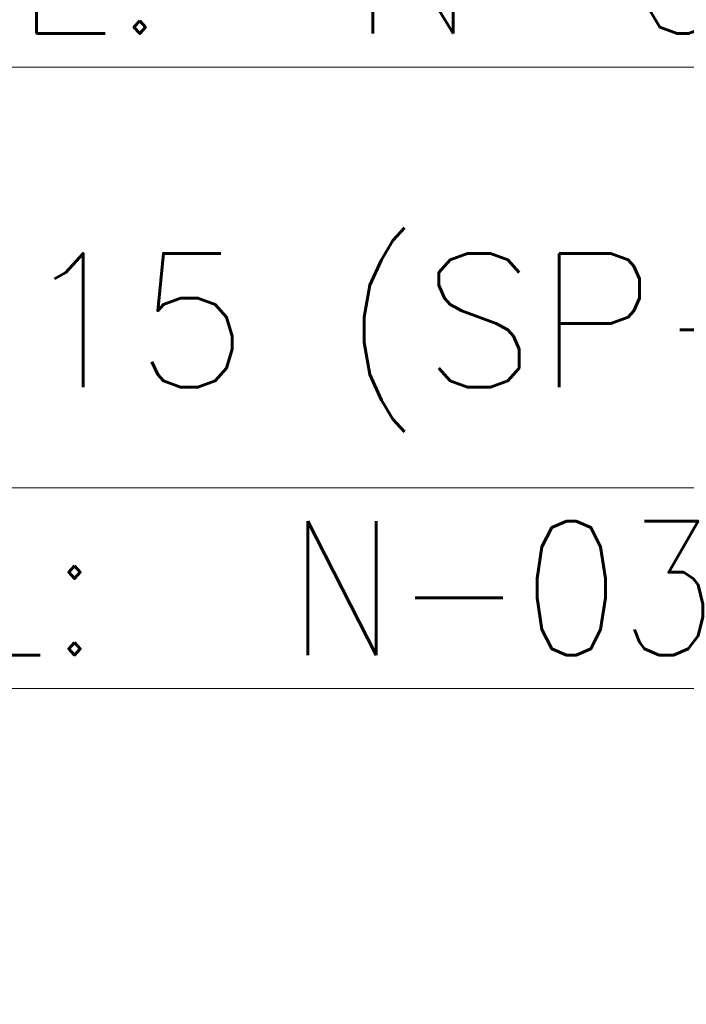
# Model space of a CAD drawing. Header units: millimetres. Extents: x -11575 to 52845, y -36266 to 23021.
# Tile 36 of 184: x 15049 to 15796, y 12169 to 13272. Entities that reach past the tile are written whole.
import ezdxf
from ezdxf.enums import TextEntityAlignment as Align

# ---------------------------------------------------------------- set-up
doc = ezdxf.new("R2010")
doc.units = ezdxf.units.MM
doc.header["$MEASUREMENT"] = 0
doc.layers.get('0').update_dxf_attribs({"lineweight": 5})
doc.layers.add('ELEC-SO-LVL-TAG', color=7, linetype='Continuous')
doc.layers.add('GREY SCALE', color=9, linetype='Continuous', true_color=0x808080)
doc.layers.add('GREYSCALE', color=9, linetype='Continuous', lineweight=0, true_color=0x808080)
doc.layers.add('M-MEP-ELLG-TEXT', color=7, linetype='Continuous', lineweight=20)
doc.styles.add('ROMANS-100', font='romans.shx')
doc.styles.get("Standard").update_dxf_attribs({"font": 'romans.shx'})

# ---------------------------------------------------------------- blocks, each defined once
blk = doc.blocks.new('FLOOR PLAN')
at = {"layer": 'GREYSCALE', "color": 0, "lineweight": -2}
blk.add_arc((21130.7, 10361.1), 7602.5, 141.77328, 166.24476, dxfattribs=at)
at = {"layer": 'GREYSCALE', "color": 0, "lineweight": -2, "ltscale": 0.25}
blk.add_arc((21207.4, 10240.1), 7731.9, 141.9568, 165.48374, dxfattribs=at)
blk = doc.blocks.new('ELEC-SO-LVL-EQP-TAG')
at = {"color": 0}
blk.add_lwpolyline([(74.96, 72.46), (1074.96, 72.46, -0.414214), (1149.96, -2.54), (1149.96, -2.54, -0.414214), (1074.96, -77.54), (74.96, -77.54, -0.414214), (-0.04, -2.54), (-0.04, -2.54, -0.414214)], format="xyb", close=True, dxfattribs=at)
at = {"color": 0, "insert": (74.96, -2.54), "char_height": 100, "attachment_point": 4}
blk.add_mtext_dynamic_manual_height_columns('{\\Fromans|c0;SO LVL:}', width=1015.0686, gutter_width=1, heights=[0], dxfattribs=at)
at = {"color": 0, "style": 'ROMANS-100'}
for tag, p in [('SO-EQP', (-0.04, 197.46)), ('SO-LVL', (724.96, -2.54))]:
    blk.add_attdef(tag, text='', height=100, dxfattribs=at).set_placement(p, align=Align.MIDDLE_LEFT)

msp = doc.modelspace()

# ---------------------------------------------------------------- block references
at = {"layer": 'GREY SCALE'}
msp.add_blockref('FLOOR PLAN', (0, 0), dxfattribs=at)
at = {"layer": 'M-MEP-ELLG-TEXT'}
ref = msp.add_blockref('ELEC-SO-LVL-EQP-TAG', (14331.6, 13335), dxfattribs=dict(at, xscale=1.5, yscale=1.5, zscale=1.5))
ref.add_attrib('SO-EQP', 'LPDB/B7 (MK-03)', dxfattribs={"layer": 'ELEC-SO-LVL-TAG', "height": 150, "style": 'ROMANS-100'}).set_placement((14331.5, 13631.2), align=Align.MIDDLE_LEFT)
ref.add_attrib('SO-LVL', 'N-03', dxfattribs={"layer": 'ELEC-SO-LVL-TAG', "height": 150, "style": 'ROMANS-100'}).set_placement((15419, 13331.2), align=Align.MIDDLE_LEFT)
ref = msp.add_blockref('ELEC-SO-LVL-EQP-TAG', (14258.6, 12638.8), dxfattribs=dict(at, xscale=1.5, yscale=1.5, zscale=1.5))
ref.add_attrib('SO-EQP', 'LPDB/R15 (SP-01)', dxfattribs={"layer": 'ELEC-SO-LVL-TAG', "height": 150, "style": 'ROMANS-100'}).set_placement((14258.5, 12935), align=Align.MIDDLE_LEFT)
ref.add_attrib('SO-LVL', 'N-03', dxfattribs={"layer": 'ELEC-SO-LVL-TAG', "height": 150, "style": 'ROMANS-100'}).set_placement((15346, 12635), align=Align.MIDDLE_LEFT)

doc.saveas('drawing.dxf')
